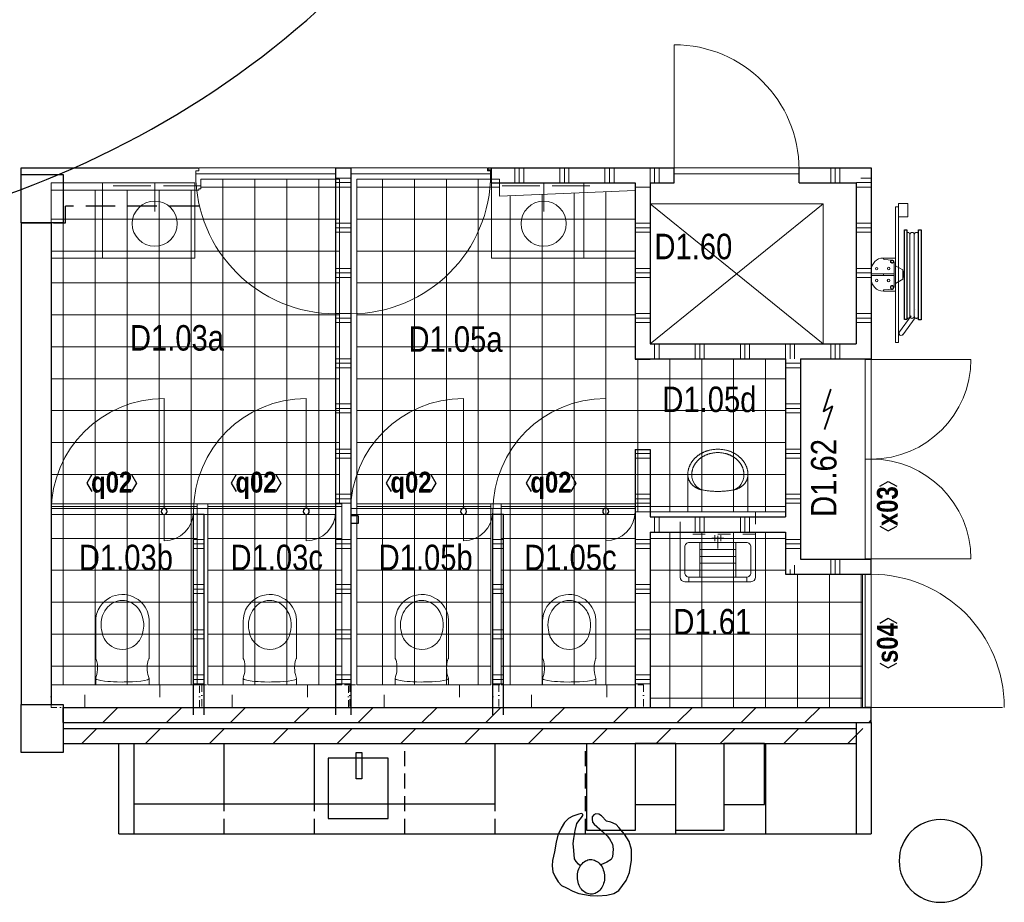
# Model space of a CAD drawing. Header units: millimetres. Extents: x 274611 to 571164, y 158736 to 298905.
# Tile 47 of 172: x 411944 to 418488, y 197907 to 203770. Entities that reach past the tile are written whole.
import ezdxf
from ezdxf.enums import TextEntityAlignment as Align

# ---------------------------------------------------------------- set-up
doc = ezdxf.new("R2010")
doc.units = ezdxf.units.MM
doc.header["$LTSCALE"] = 400
doc.header["$PDMODE"] = 1
doc.header["$PDSIZE"] = 15
for name, pattern in [('HIDDEN', [0.375, 0.25, -0.125]), ('STYLE_01', [0.416641, 0.208282, -0.208359]), ('STYLE_02', [0.694427, 0.486069, -0.208359]), ('STYLE_07', [1.875, 0.625, -0.208282, 0.625, -0.208359, 0.069427, -0.138931]), ('STYLE_15', [0.240945, 0.11811, -0.059055, 0.004724, -0.059055])]:
    doc.linetypes.add(name, pattern=pattern)
for name, color, linetype, lineweight in [('Binnenkozijnen', 140, 'Continuous', 15), ('Dimension-Binnen', 5, 'Continuous', 25), ('Kozijnmerken', 43, 'Continuous', 9), ('mat-beton (ihwg)', 5, 'Continuous', 25), ('mat-kalkzandsteen', 5, 'Continuous', 25), ('mat-scheidingswand-horizontaal', 5, 'Continuous', 25), ('mat-scheidingswand-vertikaal', 5, 'Continuous', 25), ('None', 7, 'Continuous', 9), ('Ruimtenummers', 5, 'Continuous', 25), ('sanitair', 7, 'Continuous', 5), ('Tegelwerk', 92, 'STYLE_02', 25)]:
    doc.layers.add(name, color=color, linetype=linetype, lineweight=lineweight)
for name, color, linetype in [('inlay', 6, 'Continuous'), ('plat', 5, 'Continuous'), ('symbol', 1, 'Continuous'), ('timmerwerk-ge', 150, 'Continuous'), ('timmerwerk-ve', 8, 'HIDDEN')]:
    doc.layers.add(name, color=color, linetype=linetype)
doc.layers.get('Dimension-Binnen').off()
doc.styles.add('Arial Narrow', font='ARIALN.TTF', dxfattribs={"height": 222.25})
doc.styles.add('Arial Narrow (bold)', font='ARIALNB.TTF', dxfattribs={"height": 172.861111})

# ---------------------------------------------------------------- blocks, each defined once
blk = doc.blocks.new('Kolom O 550')
at = {"layer": 'mat-beton (ihwg)', "lineweight": 25}
blk.add_circle((0, 0), 275, dxfattribs=at)
blk = doc.blocks.new('wasbak rechthoekig')
at = {"layer": 'None', "color": 43, "linetype": 'Continuous', "lineweight": 9}
blk.add_line((0, -190), (0, 0), dxfattribs=at)
at = {"layer": 'None', "color": 43, "lineweight": 9}
blk.add_circle((0, -271.5), 150, dxfattribs=at)
blk = doc.blocks.new('*X199')
at = {"layer": 'None', "lineweight": 5}
for p, q in [((2910, -2121.3), (3800, -2121.3)), ((2970.1, -3306), (2970.1, -2104)), ((3182.2, -3306), (3182.2, -2104)), ((3394.4, -3306), (3394.4, -2104)), ((3606.6, -3306), (3606.6, -2104)), ((2910, -2333.5), (3800, -2333.5)), ((2910, -2545.6), (3800, -2545.6)), ((2910, -2757.7), (3800, -2757.7)), ((2910, -2969.8), (3800, -2969.8)), ((2910, -3182), (3800, -3182))]:
    blk.add_line(p, q, dxfattribs=at)
blk = doc.blocks.new('*X200')
at = {"layer": 'None', "lineweight": 5}
for p, q in [((915, 0), (1835, 0)), ((1060.8, -2104), (1060.8, 54)), ((1272.9, -2104), (1272.9, 54)), ((1485, -2104), (1485, 54)), ((1697.2, -2104), (1697.2, 54)), ((0, -2104), (0, -21)), ((212.1, -2104), (212.1, -21)), ((424.3, -2104), (424.3, -21)), ((636.4, -2104), (636.4, -21)), ((848.6, -2104), (848.6, -21)), ((-80, -212.1), (1835, -212.1)), ((-80, -424.3), (1835, -424.3)), ((-80, -636.4), (1835, -636.4)), ((-80, -848.5), (1835, -848.5)), ((-80, -1060.7), (1835, -1060.7)), ((-80, -1272.8), (1835, -1272.8)), ((-80, -1484.9), (1835, -1484.9)), ((-80, -1697.1), (1835, -1697.1)), ((-80, -1909.2), (1835, -1909.2))]:
    blk.add_line(p, q, dxfattribs=at)
blk = doc.blocks.new('Kolom 280x320')
at = {"layer": 'mat-beton (ihwg)', "lineweight": 25}
blk.add_lwpolyline([(-300, 160), (-20, 160), (-20, -160), (-300, -160)], close=True, dxfattribs=at)
at = {"layer": 'None', "color": 92, "linetype": 'Continuous', "lineweight": 5}
blk.add_point((0, 0), dxfattribs=at)
blk = doc.blocks.new('*X202')
at = {"layer": 'None', "lineweight": 5}
for p, q in [((1950, 0), (2900, 0)), ((2121.5, -2104), (2121.5, 54)), ((2333.7, -2104), (2333.7, 54)), ((2545.8, -2104), (2545.8, 54)), ((2757.9, -2104), (2757.9, 54)), ((2970.1, -2104), (2970.1, -57.9)), ((3182.2, -2104), (3182.2, -48.5)), ((3394.4, -2104), (3394.4, -39.2)), ((3606.6, -2104), (3606.6, -29.8)), ((1950, -212.1), (3800, -212.1)), ((1950, -424.3), (3800, -424.3)), ((1950, -636.4), (3800, -636.4)), ((1950, -848.5), (3800, -848.5)), ((1950, -1060.7), (3800, -1060.7)), ((3818.7, -2156), (3818.7, -1141)), ((4030.8, -2156), (4030.8, -1141)), ((4243, -2156), (4243, -1141)), ((4455.1, -2156), (4455.1, -1141)), ((4667.3, -2156), (4667.3, -1141)), ((1950, -1272.8), (4800, -1272.8)), ((1950, -1484.9), (4800, -1484.9)), ((1950, -1697.1), (4800, -1697.1)), ((1950, -1909.2), (4800, -1909.2)), ((3800, -2121.3), (4800, -2121.3))]:
    blk.add_line(p, q, dxfattribs=at)
blk = doc.blocks.new('*X203')
at = {"layer": 'None', "lineweight": 5}
for p, q in [((1950, -2121.3), (2840.3, -2121.3)), ((2121.5, -3306), (2121.5, -2104)), ((2333.7, -3306), (2333.7, -2104)), ((2545.8, -3306), (2545.8, -2104)), ((2757.9, -3306), (2757.9, -2104)), ((1950, -2333.5), (2840.3, -2333.5)), ((1950, -2545.6), (2840.3, -2545.6)), ((1950, -2757.7), (2840.3, -2757.7)), ((1950, -2969.8), (2840.3, -2969.8)), ((1950, -3182), (2840.3, -3182))]:
    blk.add_line(p, q, dxfattribs=at)
blk = doc.blocks.new('*X204')
at = {"layer": 'None', "lineweight": 5}
for p, q in [((960, -2121.3), (1850, -2121.3)), ((1060.8, -3306), (1060.8, -2104)), ((1272.9, -3306), (1272.9, -2104)), ((1485, -3306), (1485, -2104)), ((1697.2, -3306), (1697.2, -2104)), ((960, -2333.5), (1850, -2333.5)), ((960, -2545.6), (1850, -2545.6)), ((960, -2757.7), (1850, -2757.7)), ((960, -2969.8), (1850, -2969.8)), ((960, -3182), (1850, -3182))]:
    blk.add_line(p, q, dxfattribs=at)
blk = doc.blocks.new('*X205')
at = {"layer": 'None', "lineweight": 5}
for p, q in [((-80, -2121.3), (890, -2121.3)), ((0, -3306), (0, -2104)), ((212.1, -3306), (212.1, -2104)), ((424.3, -3306), (424.3, -2104)), ((636.4, -3306), (636.4, -2104)), ((848.6, -3306), (848.6, -2104)), ((-80, -2333.5), (890, -2333.5)), ((-80, -2545.6), (890, -2545.6)), ((-80, -2757.7), (890, -2757.7)), ((-80, -2969.8), (890, -2969.8)), ((-80, -3182), (890, -3182))]:
    blk.add_line(p, q, dxfattribs=at)
blk = doc.blocks.new('*X206')
at = {"layer": 'None', "lineweight": 5}
for p, q in [((3900, -2333.5), (4800, -2333.5)), ((4030.8, -3456), (4030.8, -2291)), ((4243, -3456), (4243, -2291)), ((4455.1, -3456), (4455.1, -2291)), ((4667.3, -3456), (4667.3, -2291)), ((3900, -2545.6), (4800, -2545.6)), ((4879.4, -3456), (4879.4, -2571.2)), ((5091.6, -3456), (5091.6, -2571.6)), ((5303.7, -3456), (5303.7, -2572)), ((3900, -2757.7), (5311, -2757.7)), ((3900, -2969.8), (5311, -2969.8)), ((3900, -3182), (5311, -3182)), ((3900, -3394.1), (5311, -3394.1))]:
    blk.add_line(p, q, dxfattribs=at)
blk = doc.blocks.new('*X207')
at = {"layer": 'None', "lineweight": 9}
for p, q in [((3800, 0), (3900, 0)), ((3800, -240), (3900, -240)), ((3800, -270), (3900, -270)), ((3800, -300), (3900, -300)), ((3800, -540), (3900, -540)), ((3800, -570), (3900, -570)), ((3800, -600), (3900, -600)), ((3800, -840), (3900, -840)), ((3800, -870), (3900, -870)), ((3800, -900), (3900, -900)), ((3800, -1140), (3900, -1140))]:
    blk.add_line(p, q, dxfattribs=at)
blk = doc.blocks.new('*X208')
at = {"layer": 'None', "lineweight": 9}
for p, q in [((3930, -2291), (3930, -2191)), ((3960, -2291), (3960, -2191)), ((4200, -2291), (4200, -2191)), ((4230, -2291), (4230, -2191)), ((4260, -2291), (4260, -2191)), ((4500, -2291), (4500, -2191)), ((4530, -2291), (4530, -2191)), ((4560, -2291), (4560, -2191))]:
    blk.add_line(p, q, dxfattribs=at)
blk = doc.blocks.new('*X209')
at = {"layer": 'None', "lineweight": 9}
for p, q in [((4800, -1170), (4900, -1170)), ((4800, -1200), (4900, -1200)), ((4800, -1440), (4900, -1440)), ((4800, -1470), (4900, -1470)), ((4800, -1500), (4900, -1500)), ((4800, -1740), (4900, -1740)), ((4800, -1770), (4900, -1770)), ((4800, -1800), (4900, -1800)), ((4800, -2040), (4900, -2040)), ((4800, -2070), (4900, -2070)), ((4800, -2100), (4900, -2100)), ((4800, -2340), (4900, -2340)), ((4800, -2370), (4900, -2370)), ((4800, -2400), (4900, -2400))]:
    blk.add_line(p, q, dxfattribs=at)
blk = doc.blocks.new('*X210')
at = {"layer": 'None', "lineweight": 9}
for p, q in [((5100, -2571), (5100, -2471)), ((5130, -2571), (5130, -2471)), ((5160, -2571), (5160, -2471)), ((4830, -2571), (4830, -2541)), ((4860, -2571), (4860, -2511))]:
    blk.add_line(p, q, dxfattribs=at)
blk = doc.blocks.new('*X211')
at = {"layer": 'None', "lineweight": 9}
for p, q in [((3930, -1141), (3930, -1041)), ((3960, -1141), (3960, -1041)), ((4200, -1141), (4200, -1041)), ((4230, -1141), (4230, -1041)), ((4260, -1141), (4260, -1041)), ((4500, -1141), (4500, -1041)), ((4530, -1141), (4530, -1041)), ((4560, -1141), (4560, -1041)), ((4800, -1141), (4800, -1041)), ((4830, -1141), (4830, -1041)), ((4860, -1141), (4860, -1041)), ((5100, -1141), (5100, -1041)), ((5130, -1141), (5130, -1041)), ((5160, -1141), (5160, -1041))]:
    blk.add_line(p, q, dxfattribs=at)
blk = doc.blocks.new('*U212')
at = {"layer": 'sanitair', "color": 92, "linetype": 'Continuous', "lineweight": 20}
for points in [[(-173.44, -246.26), (-172.16, -228.69), (-168.34, -211.62), (-162.1, -195.53), (-153.61, -180.9), (-143.12, -168.12), (-130.92, -157.58), (-117.36, -149.55), (-102.83, -144.29)], [(173.1, -246.26), (171.82, -228.69), (168, -211.62), (161.76, -195.53), (153.27, -180.9), (142.77, -168.12), (130.57, -157.58), (117.02, -149.55), (102.49, -144.29)]]:
    blk.add_lwpolyline(points, dxfattribs=at)
for points, knots in [([(-103.13, -144.28), (-145.58, -152.25), (-172.795, -180.895), (-200.01, -209.54), (-200.01, -246.26)], [0, 0, 0, 0.5242935, 0.5242935, 1, 1, 1]), ([(199.65, -246.26), (199.66, -209.53), (172.445, -180.89), (145.23, -152.25), (102.77, -144.28)], [0, 0, 0, 0.47573107, 0.47573107, 1, 1, 1]), ([(-200, -246.26), (-200, -291.47), (-173.225, -330.625), (-146.45, -369.78), (-100.08, -392.39), (-53.71, -415), (53.37, -415), (99.74, -392.39), (146.11, -369.78), (172.885, -330.625), (199.66, -291.47), (199.66, -246.26)], [0, 0, 0, 0.15496313, 0.15496313, 0.32187937, 0.32187937, 0.49999946, 0.67811955, 0.67811955, 0.84503595, 0.84503595, 1, 1, 1]), ([(-173.44, -246.26), (-173.44, -285.46), (-150.225, -319.415), (-127.01, -353.37), (-86.8, -372.975), (-46.59, -392.58), (46.25, -392.58), (86.46, -372.975), (126.67, -353.37), (149.885, -319.415), (173.1, -285.46), (173.1, -246.26)], [0, 0, 0, 0.15496387, 0.15496387, 0.32188533, 0.32188533, 0.49999946, 0.67811359, 0.67811359, 0.84503522, 0.84503522, 1, 1, 1])]:
    blk.add_open_spline(points, degree=2, knots=knots, dxfattribs=at)
blk.add_open_spline([(102.78, -144.28), (-0.17, -124.96), (-103.13, -144.28)], degree=2, dxfattribs=at)
blk = doc.blocks.new('53.31-21')
at = {"layer": 'sanitair', "color": 96, "linetype": 'Continuous', "lineweight": 9}
for p, q in [((-200, -259.5), (-200, 0)), ((-200, 0), (0, 0)), ((0, 0), (200, 0)), ((200, -259.5), (200, 0))]:
    blk.add_line(p, q, dxfattribs=at)
at = {"layer": 'sanitair', "color": 8, "linetype": 'STYLE_01', "lineweight": 5}
blk.add_lwpolyline([(-250, 150), (250, 150), (250, 0), (-250, 0)], close=True, dxfattribs=at)
at = {"layer": 'sanitair', "color": 40, "linetype": 'Continuous', "lineweight": 5}
blk.add_point((0, 0), dxfattribs=at)
at = {"layer": 'sanitair', "color": 7}
blk.add_blockref('*U212', (0, 0), dxfattribs=at)
blk = doc.blocks.new('*X214')
at = {"layer": 'None', "lineweight": 9}
for p, q in [((122.4, -3696), (222.4, -3596)), ((546.6, -3696), (646.6, -3596)), ((970.9, -3696), (1070.9, -3596)), ((1395.2, -3696), (1495.2, -3596)), ((1819.4, -3696), (1919.4, -3596)), ((2243.7, -3696), (2343.7, -3596)), ((2668, -3696), (2768, -3596)), ((3092.2, -3696), (3192.2, -3596)), ((3516.5, -3696), (3616.5, -3596)), ((3940.8, -3696), (4040.8, -3596)), ((4365, -3696), (4465, -3596)), ((4789.3, -3696), (4889.3, -3596)), ((5213.5, -3696), (5313.5, -3596))]:
    blk.add_line(p, q, dxfattribs=at)
blk = doc.blocks.new('*X215')
at = {"layer": 'None', "lineweight": 9}
for p, q in [((5270, 0), (5370, 0)), ((5271, 30), (5370, 30)), ((5301, 60), (5370, 60)), ((5270, -240), (5370, -240)), ((5270, -270), (5370, -270)), ((5270, -300), (5370, -300)), ((5270, -540), (5370, -540)), ((5270, -570), (5370, -570)), ((5270, -600), (5370, -600)), ((5270, -840), (5370, -840)), ((5270, -870), (5370, -870)), ((5270, -900), (5370, -900)), ((5369, -1140), (5370, -1140))]:
    blk.add_line(p, q, dxfattribs=at)
blk = doc.blocks.new('*X216')
at = {"layer": 'None', "lineweight": 9}
for p, q in [((3000, 29), (3000, 129)), ((3030, 29), (3030, 129)), ((3060, 29), (3060, 129)), ((3300, 29), (3300, 129)), ((3330, 29), (3330, 129)), ((3360, 29), (3360, 129)), ((3600, 29), (3600, 129)), ((3630, 29), (3630, 129)), ((3660, 29), (3660, 129)), ((3900, 29), (3900, 129)), ((3930, 29), (3930, 129)), ((3960, 29), (3960, 129))]:
    blk.add_line(p, q, dxfattribs=at)
blk = doc.blocks.new('*X217')
at = {"layer": 'None', "lineweight": 9}
for p, q in [((5100, 29), (5100, 129)), ((5130, 29), (5130, 129)), ((5160, 29), (5160, 129))]:
    blk.add_line(p, q, dxfattribs=at)
blk = doc.blocks.new('wandcloset SPHINX')
at = {"layer": 'sanitair', "color": 8, "linetype": 'STYLE_01', "lineweight": 5}
blk.add_lwpolyline([(0, 250), (150, 250), (150, -250), (0, -250)], close=True, dxfattribs=at)
at = {"layer": 'sanitair', "color": 43, "linetype": 'Continuous', "lineweight": 9}
blk.add_lwpolyline([(0, 177.5), (-42.5, 177.5), (-68.5, 169.49), (-81.5, 167.061), (-97.5, 165.452), (-112.223, 165), (-129.5, 165.626), (-142.511, 167), (-153.5, 168.934), (-163.5, 171.61), (-171.5, 174.928), (-175.461, 177.5), (-432.5, 177.5), (-451.5, 175.115), (-466.343, 172), (-477.5, 168.764), (-490.5, 163.958), (-500.5, 159.811), (-516.35, 150.66), (-529, 142), (-542.5, 130.791), (-553.289, 120.002), (-565.613, 105), (-573.696, 91), (-584.987, 71.443), (-590.599, 57), (-595.434, 40), (-600, 17), (-600, -4), (-598.231, -25), (-593.936, -46), (-587.67, -65), (-579.924, -82), (-569.15, -100), (-556.5, -116.406), (-538.909, -133.997), (-520.491, -148), (-497.5, -160.877), (-468.5, -171.436), (-445.5, -176.004), (-422.5, -177.5), (-175.461, -177.5), (-168.589, -173.532), (-153.805, -169), (-137.5, -166.368), (-117.5, -165.057), (-100.5, -165.286), (-83.5, -166.788), (-67.5, -169.733), (-54.815, -174), (-42.5, -177.5), (0, -177.5)], close=True, dxfattribs=at)
for points in [[(-330.716, 131.213), (-363.716, 138.777), (-388.716, 141.656), (-406.212, 141.656), (-429.716, 139.048), (-448.716, 134.643), (-468.716, 127.543), (-480.799, 121.853), (-491.088, 116.038), (-502.647, 108.253), (-515.298, 97.853), (-524.755, 88.396), (-535.714, 74.853), (-541.855, 65.453), (-545.716, 58.53), (-550.716, 47.753), (-557.272, 26.853), (-559.437, 13.853), (-560.216, -0.007), (-559.024, -17.147), (-555.144, -35.147), (-548.367, -53.147), (-538.934, -70.147), (-526.781, -86.147), (-517.716, -95.606), (-506.733, -105.147), (-491.716, -115.665), (-478.716, -122.931), (-460.916, -131.116), (-436.916, -138.081), (-416.716, -140.879), (-397.466, -141.875), (-378.716, -140.93), (-364.516, -138.937), (-348.626, -135.336), (-335.166, -132.83), (-326.916, -129.699), (-317.327, -125.944), (-306.916, -120.88), (-295.743, -114.147), (-278.132, -100.147), (-264.351, -85.147), (-254.63, -71.147), (-245.716, -53.764), (-239.317, -35.147), (-235.935, -18.147), (-234.716, 0.125), (-236.444, 21.853), (-239.706, 34.853), (-242.271, 45.076), (-245.479, 53.453), (-251.993, 66.853), (-258.716, 77.739), (-266.716, 88.307), (-276.513, 98.853), (-284.308, 105.853), (-293.716, 113.014), (-302.862, 118.853), (-311.716, 123.6), (-321.216, 127.406), (-330.716, 131.213)], [(-42.5, 177.5), (-37.757, 174), (-34.002, 166), (-29.049, 147), (-25.068, 122), (-21.975, 92), (-20.331, 68), (-19.056, 38), (-18.555, 12), (-18.5, 0), (-18.971, -35), (-19.865, -59), (-20.941, -78), (-22.401, -97), (-24.571, -118), (-28.282, -143), (-32.692, -162), (-36.065, -171), (-39.386, -176), (-42.5, -177.5)]]:
    blk.add_lwpolyline(points, dxfattribs=at)
blk = doc.blocks.new('metalstud voorzetwand')
at = {"layer": 'None', "color": 140, "linetype": 'STYLE_15', "lineweight": 15}
blk.add_lwpolyline([(0, 0), (150, 0), (150, -1000), (0, -1000)], close=True, dxfattribs=at)
blk = doc.blocks.new('*X218')
at = {"layer": 'None', "lineweight": 9}
for p, q in [((865, -2340), (935, -2340)), ((865, -2370), (935, -2370)), ((865, -2400), (935, -2400)), ((865, -2640), (935, -2640)), ((865, -2670), (935, -2670)), ((865, -2700), (935, -2700)), ((865, -2940), (935, -2940)), ((865, -2970), (935, -2970)), ((865, -3000), (935, -3000)), ((865, -3240), (935, -3240)), ((865, -3270), (935, -3270)), ((865, -3300), (935, -3300))]:
    blk.add_line(p, q, dxfattribs=at)
blk = doc.blocks.new('*X219')
at = {"layer": 'None', "lineweight": 9}
for p, q in [((1810, 60), (1910, 60)), ((1810, 30), (1910, 30)), ((1810, 0), (1910, 0)), ((1810, -240), (1910, -240)), ((1810, -270), (1910, -270)), ((1810, -300), (1910, -300)), ((1810, -540), (1910, -540)), ((1810, -570), (1910, -570)), ((1810, -600), (1910, -600)), ((1810, -840), (1910, -840)), ((1810, -870), (1910, -870)), ((1810, -900), (1910, -900)), ((1810, -1140), (1910, -1140)), ((1810, -1170), (1910, -1170)), ((1810, -1200), (1910, -1200)), ((1810, -1440), (1910, -1440)), ((1810, -1470), (1910, -1470)), ((1810, -1500), (1910, -1500)), ((1810, -1740), (1910, -1740)), ((1810, -1770), (1910, -1770)), ((1810, -1800), (1910, -1800)), ((1810, -2040), (1910, -2040)), ((1810, -2070), (1910, -2070)), ((1810, -2100), (1910, -2100)), ((1810, -2340), (1910, -2340)), ((1810, -2370), (1910, -2370)), ((1810, -2400), (1910, -2400)), ((1810, -2640), (1910, -2640)), ((1810, -2670), (1910, -2670)), ((1810, -2700), (1910, -2700)), ((1810, -2940), (1910, -2940)), ((1810, -2970), (1910, -2970)), ((1810, -3000), (1910, -3000)), ((1810, -3240), (1910, -3240)), ((1810, -3270), (1910, -3270)), ((1810, -3300), (1910, -3300))]:
    blk.add_line(p, q, dxfattribs=at)
blk = doc.blocks.new('*X220')
at = {"layer": 'None', "lineweight": 9}
for p, q in [((2855, -2340), (2925, -2340)), ((2855, -2370), (2925, -2370)), ((2855, -2400), (2925, -2400)), ((2855, -2640), (2925, -2640)), ((2855, -2670), (2925, -2670)), ((2855, -2700), (2925, -2700)), ((2855, -2940), (2925, -2940)), ((2855, -2970), (2925, -2970)), ((2855, -3000), (2925, -3000)), ((2855, -3240), (2925, -3240)), ((2855, -3270), (2925, -3270)), ((2855, -3300), (2925, -3300))]:
    blk.add_line(p, q, dxfattribs=at)
blk = doc.blocks.new('*X221')
at = {"layer": 'None', "lineweight": 9}
for p, q in [((262.4, -3556), (362.4, -3456)), ((686.6, -3556), (786.6, -3456)), ((1110.9, -3556), (1210.9, -3456)), ((1535.2, -3556), (1635.2, -3456)), ((1959.4, -3556), (2059.4, -3456)), ((2383.7, -3556), (2483.7, -3456)), ((2808, -3556), (2908, -3456)), ((3232.2, -3556), (3332.2, -3456)), ((3656.5, -3556), (3756.5, -3456)), ((4080.8, -3556), (4180.8, -3456)), ((4505, -3556), (4605, -3456)), ((4929.3, -3556), (5029.3, -3456)), ((5353.5, -3556), (5370, -3539.5))]:
    blk.add_line(p, q, dxfattribs=at)
blk = doc.blocks.new('*X222')
at = {"layer": 'None', "lineweight": 9}
for p, q in [((3800, -1770), (3900, -1770)), ((3800, -1800), (3900, -1800)), ((3800, -2040), (3900, -2040)), ((3800, -2070), (3900, -2070)), ((3800, -2100), (3900, -2100)), ((3800, -2340), (3900, -2340)), ((3800, -2370), (3900, -2370)), ((3800, -2400), (3900, -2400)), ((3800, -2640), (3900, -2640)), ((3800, -2670), (3900, -2670)), ((3800, -2700), (3900, -2700)), ((3800, -2940), (3900, -2940)), ((3800, -2970), (3900, -2970)), ((3800, -3000), (3900, -3000)), ((3800, -3240), (3900, -3240)), ((3800, -3270), (3900, -3270)), ((3800, -3300), (3900, -3300))]:
    blk.add_line(p, q, dxfattribs=at)
blk = doc.blocks.new('kubica deur 930')
at = {"layer": 'None', "color": 43, "linetype": 'Continuous', "lineweight": 9}
blk.add_line((0, -40), (0, -970), dxfattribs=at)
at = {"layer": 'None', "color": 140, "linetype": 'Continuous', "lineweight": 15}
blk.add_lwpolyline([(0, -40), (0, 0), (-910, 0), (-910, -20), (-930, -20), (-930, -40)], close=True, dxfattribs=at)
at = {"layer": 'None', "color": 43, "linetype": 'Continuous', "lineweight": 9}
blk.add_arc((0, -40), 930, 180, 270, dxfattribs=at)
blk = doc.blocks.new('taatsdeur 950 toilet')
at = {"layer": 'Binnenkozijnen', "lineweight": 15}
blk.add_lwpolyline([(0, 40), (945, 40), (945, 0), (0, 0)], close=True, dxfattribs=at)
at = {"layer": 'Binnenkozijnen', "color": 92, "lineweight": 25}
blk.add_circle((750, 20), 20, dxfattribs=at)
at = {"layer": 'None', "color": 43, "linetype": 'Continuous', "lineweight": 9}
for p, q in [((750, 40), (750, 215)), ((750, 0), (750, -730))]:
    blk.add_line(p, q, dxfattribs=at)
for radius, start, end in [(195, 0, 90), (750, 180, 270)]:
    blk.add_arc((750, 20), radius, start, end, dxfattribs=at)
blk = doc.blocks.new('53.1 kraan')
at = {"layer": 'None', "color": 43, "linetype": 'Continuous', "lineweight": 9}
for p, q in [((-40, 0), (0, 0)), ((-20, -20), (-20, 20)), ((0, 15), (0, -70)), ((0, 0), (40, 0)), ((20, -20), (20, 20))]:
    blk.add_line(p, q, dxfattribs=at)
at = {"layer": 'None', "color": 43, "linetype": 'Continuous', "lineweight": 25}
blk.add_point((0, 0), dxfattribs=at)
blk = doc.blocks.new('Uitstortgootsteen')
at = {"layer": 'None', "color": 43, "linetype": 'Continuous', "lineweight": 9}
for p, q in [((220, 345), (-220, 345)), ((-192, 315), (-192, 345)), ((192, 315), (192, 345)), ((-250, 15), (-250, 315)), ((-120, 85), (-120, 315)), ((120, 269), (-120, 269)), ((120, 85), (120, 315)), ((250, 315), (250, 15)), ((120, 223), (-120, 223)), ((120, 177), (-120, 177)), ((120, 131), (-120, 131)), ((250, 15), (-250, 15))]:
    blk.add_line(p, q, dxfattribs=at)
at = {"layer": 'None', "color": 43, "linetype": 'Continuous', "lineweight": 9, "flags": 128}
blk.add_lwpolyline([(220, 115, -0.414214), (190, 85), (-190, 85, -0.414214), (-220, 115), (-220, 285, -0.414214), (-190, 315), (190, 315, -0.414214), (220, 285)], format="xyb", close=True, dxfattribs=at)
at = {"layer": 'None', "color": 43, "linetype": 'Continuous', "lineweight": 9}
for centre, start, end in [((-220, 315), 90, 180), ((220, 315), 0, 90)]:
    blk.add_arc(centre, 30, start, end, dxfattribs=at)
at = {"layer": 'None', "color": 43, "linetype": 'Continuous', "lineweight": 25}
blk.add_point((250, 15), dxfattribs=at)
at = {"layer": 'None', "color": 96, "rotation": 180}
blk.add_blockref('53.1 kraan', (0, 55), dxfattribs=at)
blk = doc.blocks.new('*U25')
at = {"layer": 'None', "color": 140, "linetype": 'Continuous', "lineweight": 15, "flags": 128}
blk.add_lwpolyline([(-21.4, 110), (58.6, 110), (58.6, 106.7, -0.391021), (52.6, 100.2), (-0.9, 95.9, 0.391021), (-12.4, 83.5), (-12.4, -83.5, 0.391021), (-0.9, -95.9), (52.6, -100.2, -0.391021), (58.6, -106.7), (58.6, -110), (-21.4, -110)], format="xyb", close=True, dxfattribs=at)
blk = doc.blocks.new('*U26')
at = {"layer": 'None', "color": 253, "linetype": 'Continuous', "lineweight": 5}
for p, q in [((96.625, -278), (96.625, 266)), ((125.704, -278), (125.704, 266)), ((50.42, -31.849), (50.42, 29))]:
    blk.add_line(p, q, dxfattribs=at)
at = {"layer": 'None', "color": 140, "linetype": 'Continuous', "lineweight": 15}
for p, q in [((50.42, 29), (1.453, 57.31)), ((0, -61), (50.42, -31.849))]:
    blk.add_line(p, q, dxfattribs=at)
at = {"layer": 'None', "color": 92, "linetype": 'Continuous', "lineweight": 25}
for points in [[(60.916, 296), (76.476, 296), (76.476, -300), (60.916, -300)], [(154.785, 296), (171.344, 296), (171.344, -302), (154.785, -302)]]:
    blk.add_lwpolyline(points, close=True, dxfattribs=at)
at = {"layer": 'None', "color": 253, "linetype": 'Continuous', "lineweight": 5}
blk.add_lwpolyline([(50.929, 18), (60.916, 18), (60.916, -18), (50.929, -18)], close=True, dxfattribs=at)
for points, knots in [([(96.866, 264), (96.866, 268.997), (93.792, 272.9335), (90.718, 276.87), (85.875, 278.0735), (81.032, 279.277), (76.476, 277.238)], [0, 0, 0, 0.333549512, 0.333549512, 0.666828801, 0.666828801, 1, 1, 1]), ([(125.825, 264), (125.825, 267.886), (123.8855, 271.2505), (121.946, 274.615), (118.586, 276.5575), (115.226, 278.5), (107.466, 278.5), (104.106, 276.5575), (100.746, 274.615), (98.806, 271.2505), (96.866, 267.886), (96.866, 264)], [0, 0, 0, 0.166769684, 0.166769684, 0.333423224, 0.333423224, 0.499994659, 0.666566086, 0.666566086, 0.833226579, 0.833226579, 1, 1, 1]), ([(154.785, 264), (154.785, 267.886), (152.845, 271.2505), (150.905, 274.615), (147.5455, 276.5575), (144.186, 278.5), (140.306, 278.5), (136.426, 278.5), (133.066, 276.5575), (129.706, 274.615), (127.7655, 271.2505), (125.825, 267.886), (125.825, 264)], [0, 0, 0, 0.166772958, 0.166772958, 0.333424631, 0.333424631, 0.499985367, 0.499985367, 0.666556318, 0.666556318, 0.833223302, 0.833223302, 1, 1, 1]), ([(76.477, -291.432), (81.039, -293.343), (85.8175, -292.072), (90.596, -290.801), (93.6105, -286.876), (96.625, -282.951), (96.625, -278)], [0, 0, 0, 0.333165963, 0.333165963, 0.666458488, 0.666458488, 1, 1, 1]), ([(96.625, -278), (96.625, -281.901), (98.573, -285.2795), (100.521, -288.658), (103.895, -290.609), (107.269, -292.56), (111.165, -292.56), (115.061, -292.56), (118.435, -290.609), (121.809, -288.658), (123.7565, -285.2795), (125.704, -281.901), (125.704, -278)], [0, 0, 0, 0.166754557, 0.166754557, 0.333426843, 0.333426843, 0.500005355, 0.500005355, 0.666583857, 0.666583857, 0.833249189, 0.833249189, 1, 1, 1]), ([(125.704, -278), (125.704, -281.901), (127.6525, -285.2795), (129.601, -288.658), (132.975, -290.609), (136.349, -292.56), (140.245, -292.56), (144.141, -292.56), (147.5145, -290.609), (150.888, -288.658), (152.836, -285.2795), (154.784, -281.901), (154.784, -278)], [0, 0, 0, 0.166757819, 0.166757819, 0.333436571, 0.333436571, 0.500014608, 0.500014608, 0.666582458, 0.666582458, 0.833245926, 0.833245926, 1, 1, 1])]:
    blk.add_open_spline(points, degree=2, knots=knots, dxfattribs=at)
blk = doc.blocks.new('BSH')
at = {"layer": 'None', "color": 140, "linetype": 'Continuous', "lineweight": 15}
for p, q in [((0, -61), (0, 111.155)), ((-159.8585, -36.7557), (-159.8585, 32.756)), ((-80, -6.8893), (-80, 2.8892))]:
    blk.add_line(p, q, dxfattribs=at)
at = {"layer": 'None', "color": 253, "linetype": 'Continuous', "lineweight": 5}
for p, q in [((135.277, -233.0824), (136.142, -233.8294)), ((27.7468, -383.0008), (105.0969, -276.5164)), ((130.6676, -289.4337), (48.7568, -402.0618))]:
    blk.add_line(p, q, dxfattribs=at)
at = {"layer": 'None', "color": 140, "linetype": 'Continuous', "lineweight": 15}
for points in [[(20, 469.75), (82, 469.75), (82, 382.75), (20, 382.75)], [(0, 448), (20, 448), (20, -452), (0, -452)], [(-160, 2.8892), (-9, 2.8892), (-9, -6.8893), (-160, -6.8893)]]:
    blk.add_lwpolyline(points, close=True, dxfattribs=at)
at = {"layer": 'None', "color": 8, "linetype": 'Continuous', "lineweight": 5}
for centre in [(-124, 37.275), (-44.5, 38.775), (-124, -41.275), (-45, -41.275)]:
    blk.add_circle(centre, 8.5, dxfattribs=at)
at = {"layer": 'None', "color": 140, "linetype": 'Continuous', "lineweight": 15}
for centre, start, end in [((-80, 28), 90, 180), ((-80, -32), 180, 270)]:
    blk.add_arc(centre, 80, start, end, dxfattribs=at)
at = {"layer": 'None', "color": 9, "linetype": 'Continuous', "lineweight": 5}
blk.add_arc((38.2528, -392.5302), 14.18399, 137.790600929, 325.770923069, dxfattribs=at)
at = {"layer": 'None', "color": 92, "linetype": 'Continuous', "lineweight": 25}
for points, knots in [([(-11.70075, 86.5025), (-12.2626, 89.0317), (-14.0137, 90.9408), (-15.7648, 92.8499), (-18.23575, 93.6275), (-20.7067, 94.4051), (-23.236, 93.84325), (-25.7653, 93.2814), (-27.67445, 91.53015), (-29.5836, 89.7789), (-30.36125, 87.3079), (-31.1389, 84.8369), (-30.57705, 82.3077), (-30.0152, 79.7785), (-28.26385, 77.8694), (-26.5125, 75.9603), (-24.0415, 75.1827), (-21.5705, 74.4051), (-19.0412, 74.96695), (-16.5119, 75.5288), (-14.60305, 77.28005), (-12.6942, 79.0313), (-11.91655, 81.5023), (-11.1389, 83.9733), (-11.70075, 86.5025)], [0, 0, 0, 0.0833344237, 0.0833344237, 0.1666618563, 0.1666618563, 0.2499968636, 0.2499968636, 0.3333348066, 0.3333348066, 0.4166657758, 0.4166657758, 0.5000000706, 0.5000000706, 0.583336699, 0.583336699, 0.666668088, 0.666668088, 0.7500039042, 0.7500039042, 0.8333377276, 0.8333377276, 0.9166657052, 0.9166657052, 1, 1, 1]), ([(-11.75695, -89.71225), (-12.375, -92.4944), (-14.3012, -94.5944), (-16.2274, -96.6944), (-18.94545, -97.54975), (-21.6635, -98.4051), (-24.4457, -97.78705), (-27.2279, -97.169), (-29.328, -95.24265), (-31.4281, -93.3163), (-32.2835, -90.5982), (-33.1389, -87.8801), (-32.52085, -85.09795), (-31.9028, -82.3158), (-29.97635, -80.2158), (-28.0499, -78.1158), (-25.3318, -77.26045), (-22.6137, -76.4051), (-19.83145, -77.02315), (-17.0492, -77.6412), (-14.94945, -79.56755), (-12.8497, -81.4939), (-11.9943, -84.212), (-11.1389, -86.9301), (-11.75695, -89.71225)], [0, 0, 0, 0.083334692, 0.083334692, 0.1666618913, 0.1666618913, 0.2499964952, 0.2499964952, 0.3333343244, 0.3333343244, 0.4166651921, 0.4166651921, 0.4999998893, 0.4999998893, 0.5833365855, 0.5833365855, 0.6666673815, 0.6666673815, 0.7500034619, 0.7500034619, 0.8333376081, 0.8333376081, 0.9166653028, 0.9166653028, 1, 1, 1])]:
    blk.add_open_spline(points, degree=2, knots=knots, dxfattribs=at)
at = {"layer": 'None', "color": 7}
blk.add_blockref('*U26', (0, 0), dxfattribs=at)
at = {"layer": 'None', "color": 140, "rotation": 180}
blk.add_blockref('*U25', (-21.4, -2), dxfattribs=at)
blk = doc.blocks.new('*U225')
at = {"layer": 'None', "color": 43, "linetype": 'Continuous', "lineweight": 9}
blk.add_line((4060, 946), (4060, 116), dxfattribs=at)
at = {"layer": 'None', "color": 140, "lineweight": 15}
blk.add_lwpolyline([(4060, 129), (4890, 129), (4890, 89), (4060, 89)], close=True, dxfattribs=at)
at = {"layer": 'None', "color": 43, "linetype": 'Continuous', "lineweight": 9}
blk.add_arc((4060, 116), 830, 0, 90, dxfattribs=at)
blk = doc.blocks.new('*U226')
at = {"layer": 'None', "color": 140, "lineweight": 15}
for points in [[(5370, -1806.5), (5370, -1144.5), (5330, -1144.5), (5330, -1806.5)], [(5370, -1806.5), (5370, -2468.5), (5330, -2468.5), (5330, -1806.5)]]:
    blk.add_lwpolyline(points, close=True, dxfattribs=at)
blk = doc.blocks.new('Kozijnmerk 50')
at = {"layer": 'Kozijnmerken', "color": 92, "linetype": 'Continuous', "lineweight": 25}
for points in [[(-132.2, 50.6), (-164.8, -5.8), (-132.2, -62.1)], [(132.2, 50.6), (164.8, -5.8), (132.2, -62.1)]]:
    blk.add_lwpolyline(points, dxfattribs=at)
at = {"layer": 'None', "color": 43, "style": 'Arial Narrow (bold)'}
blk.add_attdef('merk', text='', height=138.3, dxfattribs=at).set_placement((0, 0), align=Align.MIDDLE_CENTER)
blk = doc.blocks.new('symb-ps03_b2')
blk.add_lwpolyline([(82.2, -333.7), (93.5, -323.3), (109.6, -304.5), (119.8, -284.7), (121.3, -230.8), (122.5, -183.8), (115.8, -150.4), (104.2, -98.4), (90.8, -52.2), (69, -24.8), (57.7, -13.2), (50.2, -0.9), (49.4, 8.5), (59.4, 13), (75.8, 8.9), (114.7, -1.3), (145.3, -16.6), (172.1, -41.1), (196.4, -77.8), (221.1, -122.2), (235.7, -169.2), (249.9, -232.3), (265.9, -290), (270.3, -324.8), (267.4, -365.4), (252.2, -399.3), (234.6, -432.8), (213.5, -457.5), (181.2, -475.4), (141, -499), (102.8, -516.9), (26.9, -533.5), (-23.3, -539.3), (-83.1, -537.5), (-129.9, -527.7), (-165.1, -510.7), (-191.8, -478.7), (-217.7, -447.5), (-240.8, -394), (-258.1, -313.4), (-261.7, -241.7), (-250.8, -189), (-222, -138.3), (-185.2, -93.4), (-169.5, -72.2), (-133.8, -53.9), (-107.1, -45.7), (-74.5, -10), (-56.5, 2.3), (-37.5, 6.7), (-23, 0.8), (-11.7, -12.6), (-10.5, -27.9), (-13.2, -49.2), (-22.6, -61.1), (-75.1, -114.5), (-104.5, -144.9), (-120.7, -165.7), (-138.4, -200.3), (-141.8, -234.1), (-134.6, -284.5), (-123.4, -302.1), (-94.4, -318.8), (-69, -327.2), (-51.7, -333)])
blk.add_lwpolyline([(-74.5, -413.3, 0.078796), (-66.1, -458.3, 0.088041), (-45.7, -493.9, 0.105312), (-14.5, -518.5, 0.121926), (19.1, -525.8, 0.121926), (52.3, -516.6, 0.105312), (82.1, -490.3, 0.088041), (100.3, -453.5, 0.078796), (106.2, -408.2, 0.078796), (97.7, -363.2, 0.088041), (77.4, -327.6, 0.105312), (46.2, -303, 0.121926), (12.5, -295.7, 0.121926), (-20.6, -304.9, 0.105312), (-50.4, -331.2, 0.088041), (-68.6, -368, 0.078796)], format="xyb", close=True)

msp = doc.modelspace()

# ---------------------------------------------------------------- linework, layer by layer
msp.add_line((417504.18474, 198361.95664), (417604.18474, 198361.95664))
at = {"layer": 'Binnenkozijnen', "color": 140, "linetype": 'Continuous', "lineweight": 15}
for points in [[(412494.18511, 202686.95664), (413109.18474, 202686.95664), (413109.18474, 202186.9568), (412494.18511, 202186.9568)], [(415694.18437, 202686.95664), (415079.18474, 202686.95664), (415079.18474, 202186.9568), (415694.18437, 202186.9568)]]:
    msp.add_lwpolyline(points, close=True, dxfattribs=at)
at = {"layer": 'inlay'}
msp.add_arc((409810.15599, 208422.10602), 6164.09323, 267.433965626, 325.642361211, dxfattribs=at)
at = {"layer": 'mat-beton (ihwg)', "lineweight": 25}
for p, q in [((411954.18474, 202421.95664), (411954.18474, 199221.95664)), ((411954.18474, 202421.95664), (412154.18474, 202421.95664)), ((411954.18474, 202421.95664), (411954.18474, 199221.95664)), ((411954.18474, 202421.95664), (412154.18474, 202421.95664)), ((412154.18474, 202421.95664), (412154.18474, 199221.95664)), ((412154.18474, 202421.95664), (412154.18474, 199221.95664)), ((411954.18474, 199221.95664), (412154.18474, 199221.95664)), ((411954.18474, 199221.95664), (412154.18474, 199221.95664))]:
    msp.add_line(p, q, dxfattribs=at)
at = {"layer": 'mat-kalkzandsteen', "lineweight": 25}
for p, q in [((412234.18474, 199201.95664), (417604.18474, 199201.95664)), ((412234.18474, 199101.95664), (412234.18474, 199201.95664)), ((417604.18474, 199101.95664), (417604.18474, 199201.95664)), ((412234.18474, 199101.95664), (417604.18474, 199101.95664)), ((412234.18474, 199061.95664), (417504.18474, 199061.95664)), ((412234.18474, 198961.95664), (417504.18474, 198961.95664))]:
    msp.add_line(p, q, dxfattribs=at)
at = {"layer": 'mat-scheidingswand-horizontaal', "lineweight": 25}
for p, q in [((415079.18506, 202786.95664), (416294.18506, 202786.95664)), ((415079.18506, 202686.95664), (415079.18506, 202786.95664)), ((416294.18506, 202686.95664), (416294.18506, 202786.95664)), ((417124.18506, 202786.95664), (417604.18474, 202786.95664)), ((417124.18506, 202686.95664), (417124.18506, 202786.95664)), ((415079.18506, 202686.95664), (416034.18474, 202686.95664)), ((416134.18474, 202686.95664), (416294.18506, 202686.95664)), ((417124.18506, 202686.95664), (417504.18474, 202686.95664)), ((416134.18474, 201616.95664), (417504.18474, 201616.95664)), ((416134.18474, 201516.95664), (417034.18474, 201516.95664)), ((417134.18474, 201516.95664), (417604.18474, 201516.95664)), ((414194.18474, 200473.95664), (414144.18474, 200473.95664)), ((414194.18474, 200473.95664), (414194.18474, 200423.95664)), ((416134.18474, 200466.95664), (417034.18474, 200466.95664)), ((414194.18474, 200423.95664), (414144.18474, 200423.95664)), ((416134.18474, 200366.95664), (417034.18474, 200366.95664)), ((417134.18474, 200186.95664), (417604.18474, 200186.95664)), ((417604.18474, 200086.95664), (417604.18474, 200186.95664)), ((417034.18474, 200086.95664), (417604.18474, 200086.95664))]:
    msp.add_line(p, q, dxfattribs=at)
msp.add_lwpolyline([(411954.18474, 202786.95664), (413131.18474, 202786.95664)], dxfattribs=at)
at = {"layer": 'mat-scheidingswand-horizontaal', "color": 92, "lineweight": 25, "flags": 128}
for points in [[(415057.18474, 202786.95664), (415080.18474, 202786.95664)], [(415080.18474, 202769.95664), (415057.18474, 202769.95664), (415057.18474, 202786.95664)]]:
    msp.add_lwpolyline(points, dxfattribs=at)
at = {"layer": 'mat-scheidingswand-vertikaal', "lineweight": 25}
for p, q in [((414044.18474, 202785.95664), (414044.18474, 199151.95664)), ((414044.18474, 202785.95664), (414144.18474, 202785.95664)), ((414144.18474, 202785.95664), (414144.18474, 199151.95664)), ((417604.18474, 202786.95664), (417604.18474, 201516.95664)), ((416034.18474, 202685.95664), (416034.18474, 201515.95664)), ((416134.18474, 202685.95664), (416134.18474, 201616.95664)), ((417504.18474, 202686.95664), (417504.18474, 201616.95664)), ((416034.18474, 201515.95664), (416134.18474, 201515.95664)), ((416134.18474, 201516.95664), (416134.18474, 201515.95664)), ((417034.18474, 201516.95664), (417034.18474, 200466.95664)), ((417134.18474, 201516.95664), (417134.18474, 200185.95664)), ((416034.18474, 200915.95664), (416034.18474, 199201.95664)), ((416034.18474, 200915.95664), (416134.18474, 200915.95664)), ((416134.18474, 200915.95664), (416134.18474, 200466.95664)), ((413169.18474, 200483.95664), (413099.18474, 200483.95664)), ((413099.18474, 199151.95664), (413099.18474, 200483.95664)), ((413169.18474, 199151.95664), (413169.18474, 200483.95664)), ((415159.18474, 200483.95664), (415089.18474, 200483.95664)), ((415089.18474, 199151.95664), (415089.18474, 200483.95664)), ((415159.18474, 199151.95664), (415159.18474, 200483.95664)), ((416134.18474, 200366.95664), (416134.18474, 199201.95664)), ((417034.18474, 200366.95664), (417034.18474, 200085.95664)), ((416034.18474, 199201.95664), (416134.18474, 199201.95664)), ((412504.18474, 198961.95664), (412604.18474, 198961.95664)), ((416204.18474, 198961.95664), (416304.18474, 198961.95664)), ((416204.18474, 198961.95664), (416304.18474, 198961.95664))]:
    msp.add_line(p, q, dxfattribs=at)
at = {"layer": 'mat-scheidingswand-vertikaal', "linetype": 'Continuous', "lineweight": 25}
for p, q in [((417504.18474, 199101.95664), (417504.18474, 198361.95664)), ((417504.18474, 199101.95664), (417604.18474, 199101.95664)), ((417604.18474, 199101.95664), (417604.18474, 198361.95664))]:
    msp.add_line(p, q, dxfattribs=at)
at = {"layer": 'None', "color": 140, "linetype": 'STYLE_07', "lineweight": 15}
for p, q in [((413149.18474, 202666.95664), (412534.18511, 202666.95664)), ((415734.18437, 202666.95664), (415119.18474, 202666.95664))]:
    msp.add_line(p, q, dxfattribs=at)
at = {"layer": 'None', "color": 43, "linetype": 'Continuous', "lineweight": 9}
for p, q in [((416134.18474, 202546.95664), (417284.18474, 201616.95664)), ((417284.18474, 202546.95664), (416134.18474, 201616.95664)), ((417284.18474, 202546.95664), (417284.18474, 201616.95664)), ((418266.18474, 201513.45664), (417604.18474, 201513.45664)), ((418266.18474, 200189.45664), (417604.18474, 200189.45664)), ((418475.18474, 199201.95664), (417591.18474, 199201.95664))]:
    msp.add_line(p, q, dxfattribs=at)
at = {"layer": 'None', "color": 1, "linetype": 'STYLE_01', "lineweight": 35}
msp.add_line((417591.18474, 200850.95664), (417591.18474, 200851.95664), dxfattribs=at)
at = {"layer": 'None', "color": 140, "linetype": 'Continuous', "lineweight": 15}
for points in [[(412154.18474, 202186.9568), (412154.18474, 202686.95664), (412494.18511, 202686.95664), (412494.18511, 202186.9568)], [(416034.18474, 202686.95664), (416034.18474, 202186.9568), (415694.18437, 202186.9568), (415694.18437, 202686.95664)]]:
    msp.add_lwpolyline(points, close=True, dxfattribs=at)
at = {"layer": 'None', "color": 43, "lineweight": 9}
msp.add_lwpolyline([(416134.18474, 202546.95664), (417284.18474, 202546.95664), (417284.18474, 201616.95664), (416134.18474, 201616.95664)], close=True, dxfattribs=at)
at = {"layer": 'None', "color": 1, "lineweight": 35, "flags": 128}
msp.add_lwpolyline([(417335.43474, 201315.70664), (417285.43474, 201168.20664), (417345.43474, 201202.84765), (417292.93474, 201048.20664)], dxfattribs=at)
at = {"layer": 'None', "color": 140, "linetype": 'STYLE_15', "lineweight": 15}
msp.add_lwpolyline([(416134.18474, 200501.95664), (417034.18474, 200501.95664), (417034.18474, 200466.95664), (416134.18474, 200466.95664)], close=True, dxfattribs=at)
at = {"layer": 'None', "color": 140, "lineweight": 15}
msp.add_lwpolyline([(417564.18474, 200083.95664), (417604.18474, 200083.95664), (417604.18474, 199203.95664), (417564.18474, 199203.95664)], close=True, dxfattribs=at)
at = {"layer": 'None', "color": 43, "linetype": 'Continuous', "lineweight": 9}
for centre, radius, start, end in [((417604.18474, 201513.45664), 662, 270, 0), ((417604.18474, 200189.45664), 662, 0, 90), ((417604.18474, 199201.95664), 884, 0, 90)]:
    msp.add_arc(centre, radius, start, end, dxfattribs=at)
at = {"layer": 'plat'}
for p, q in [((411954.18474, 202741.95664), (411954.18474, 202786.95664)), ((417504.18474, 198361.95664), (417604.18474, 198361.95664))]:
    msp.add_line(p, q, dxfattribs=at)
at = {"layer": 'Tegelwerk', "lineweight": 25}
msp.add_line((413134.18474, 202531.95664), (412249.18474, 202531.95664), dxfattribs=at)
at = {"layer": 'Tegelwerk', "color": 8, "linetype": 'Continuous', "lineweight": 5}
for points in [[(412154.18474, 202636.95664), (412154.18474, 200553.95664), (414069.18474, 200553.95664), (414069.18474, 202711.95664), (413149.18474, 202711.95664), (413149.18474, 202646.95664), (413134.18474, 202646.95664), (413134.18474, 202636.95664)], [(415134.18474, 202711.95664), (415134.18474, 202596.95664), (416034.18474, 202636.70707), (416034.18474, 201516.95664), (417034.18474, 201516.95664), (417034.18474, 200501.95664), (416034.18474, 200501.95664), (416034.18474, 200553.95664), (414184.18474, 200553.95664), (414184.18474, 202711.95664)], [(412154.18474, 200553.95664), (413124.18474, 200553.95664), (413124.18474, 199351.95664), (412154.18474, 199351.95664)], [(413194.18474, 200553.95664), (414084.18474, 200553.95664), (414084.18474, 199351.95664), (413194.18474, 199351.95664)], [(414184.18474, 200553.95664), (415074.45145, 200553.95664), (415074.45145, 199351.95664), (414184.18474, 199351.95664)], [(415144.18474, 200553.95664), (416034.18474, 200553.95664), (416034.18474, 199351.95664), (415144.18474, 199351.95664)], [(416134.18474, 200366.95664), (416134.18474, 199201.95664), (417545.18474, 199201.95664), (417545.18474, 200085.95664), (417034.18474, 200086.95664), (417034.18474, 200366.95664)]]:
    msp.add_lwpolyline(points, close=True, dxfattribs=at)
at = {"layer": 'Tegelwerk', "lineweight": 25}
msp.add_lwpolyline([(412169.18474, 202421.95664), (412249.18474, 202421.95664), (412249.18474, 202531.95664)], dxfattribs=at)
at = {"layer": 'timmerwerk-ge'}
for p, q in [((412604.18474, 198361.95664), (412604.18474, 198961.95664)), ((412704.18474, 198361.95664), (412704.18474, 198961.95664)), ((413304.18474, 198561.95664), (413304.18474, 198961.95664)), ((413904.18474, 198561.95664), (413904.18474, 198961.95664)), ((415104.18474, 198561.95664), (415104.18474, 198961.95664)), ((416904.18474, 198361.95664), (416904.18474, 198961.95664)), ((412704.18474, 198561.95664), (415104.18474, 198561.95664)), ((412604.18474, 198361.95664), (416304.18474, 198361.95664)), ((416304.18474, 198361.95664), (417504.18474, 198361.95664)), ((416404.18474, 198361.95664), (417504.18474, 198361.95664))]:
    msp.add_line(p, q, dxfattribs=at)
for points in [[(415714.18474, 198961.95664), (416034.18474, 198961.95664), (416034.18474, 198384.55327), (415714.18474, 198384.55327)], [(416034.18474, 198556.95664), (416304.18474, 198556.95664), (416304.18474, 198961.95664), (416034.18474, 198961.95664)], [(416304.18474, 198961.95664), (416624.18474, 198961.95664), (416624.18474, 198384.55327), (416304.18474, 198384.55327)], [(416624.18474, 198556.95664), (416894.18474, 198556.95664), (416894.18474, 198961.95664), (416624.18474, 198961.95664)], [(414179.54716, 198902.80168), (414217.67528, 198902.80168), (414217.67528, 198727.5277), (414179.54716, 198727.5277)], [(413994.14057, 198463.69819), (414394.14057, 198463.69819), (414394.14057, 198863.69819), (413994.14057, 198863.69819)]]:
    msp.add_lwpolyline(points, close=True, dxfattribs=at)
at = {"layer": 'timmerwerk-ve'}
for p, q in [((413904.18474, 198361.95664), (413904.18474, 198961.95664)), ((414504.18474, 198361.95664), (414504.18474, 198961.95664)), ((415104.18474, 198361.95664), (415104.18474, 198961.95664)), ((415704.18474, 198361.95664), (415704.18474, 198961.95664)), ((416304.18474, 198361.95664), (416304.18474, 198961.95664)), ((413304.18474, 198361.95664), (413304.18474, 198561.95664))]:
    msp.add_line(p, q, dxfattribs=at)

# ---------------------------------------------------------------- block references
at = {"layer": 'Dimension-Binnen', "color": 7}
msp.add_blockref('BSH', (417764.18474, 202078.95619), dxfattribs=at)
at = {"layer": 'Kozijnmerken', "color": 7}
for p in [(412555.46127, 200698.0899), (413514.82839, 200698.0899), (414544.82839, 200698.0899), (415474.82839, 200698.0899)]:
    msp.add_blockref('Kozijnmerk 50', p, dxfattribs=at).add_auto_attribs({'merk': 'q02'})
at = {"layer": 'Kozijnmerken', "color": 7, "rotation": 90}
for p, values in [((417710.7924, 200538.70178), {'merk': 'x03'}), ((417710.7924, 199628.70178), {'merk': 's04'})]:
    msp.add_blockref('Kozijnmerk 50', p, dxfattribs=at).add_auto_attribs(values)
at = {"layer": 'mat-beton (ihwg)', "color": 7, "xscale": -1, "rotation": 270}
msp.add_blockref('Kolom O 550', (418064.18474, 198181.95664), dxfattribs=at)
at = {"layer": 'mat-kalkzandsteen'}
for name in ['*X221', '*X214']:
    msp.add_blockref(name, (412234.18474, 202657.95664), dxfattribs=at)
at = {"layer": 'mat-scheidingswand-horizontaal'}
for name in ['*X216', '*X217', '*X211', '*X208', '*X210']:
    msp.add_blockref(name, (412234.18474, 202657.95664), dxfattribs=at)
at = {"layer": 'mat-scheidingswand-vertikaal'}
for name in ['*X219', '*X215', '*X207', '*X209', '*X222', '*X218', '*X220']:
    msp.add_blockref(name, (412234.18474, 202657.95664), dxfattribs=at)
at = {"layer": 'None', "color": 7}
for name, p in [('*U225', (412234.18474, 202657.95664)), ('Kolom 280x320', (412254.18474, 202581.95664)), ('kubica deur 930', (414044.18474, 202786.95664)), ('wasbak rechthoekig', (415426.68456, 202686.95664)), ('*U226', (412234.18474, 202657.95664))]:
    msp.add_blockref(name, p, dxfattribs=at)
at = {"layer": 'None', "color": 8}
for p in [(412254.18474, 202581.95664), (412254.18474, 199061.95664), (412254.18474, 199061.95664)]:
    msp.add_blockref('Kolom 280x320', p, dxfattribs=at)
at = {"layer": 'None', "color": 7, "xscale": -1}
for name, p in [('kubica deur 930', (414144.18474, 202786.95664)), ('wasbak rechthoekig', (412841.68492, 202686.95664))]:
    msp.add_blockref(name, p, dxfattribs=at)
at = {"layer": 'None', "color": 7, "xscale": -1, "rotation": 180}
for p in [(412154.18474, 200523.95664), (413099.18474, 200523.95664), (414144.18474, 200523.95664), (415089.18474, 200523.95664)]:
    msp.add_blockref('taatsdeur 950 toilet', p, dxfattribs=at)
at = {"layer": 'None', "color": 7}
for name, p, rotation in [('53.31-21', (416584.18474, 200501.95664), 180), ('Uitstortgootsteen', (416584.18474, 200381.95664), 180), ('wandcloset SPHINX', (412626.68474, 199351.95664), 270), ('wandcloset SPHINX', (413606.68474, 199351.95664), 270), ('wandcloset SPHINX', (414616.68474, 199351.95664), 270), ('wandcloset SPHINX', (415596.68474, 199351.95664), 270), ('metalstud voorzetwand', (413154.18474, 199351.95664), 270), ('metalstud voorzetwand', (414139.18474, 199351.95664), 270), ('metalstud voorzetwand', (415129.18474, 199351.95664), 270), ('metalstud voorzetwand', (416089.18474, 199351.95664), 270)]:
    msp.add_blockref(name, p, dxfattribs=dict(at, rotation=rotation))
at = {"layer": 'symbol', "linetype": 'Continuous', "lineweight": 0, "xscale": -1, "rotation": 2.875476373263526}
msp.add_blockref('symb-ps03_b2', (415736.03657, 198486.92596), dxfattribs=at)
at = {"layer": 'Tegelwerk', "color": 8}
for name in ['*X200', '*X202', '*X205', '*X204', '*X203', '*X199', '*X206']:
    msp.add_blockref(name, (412234.18474, 202657.95664), dxfattribs=at)

# ---------------------------------------------------------------- texts
at = {"layer": 'Ruimtenummers', "char_height": 169.333333, "attachment_point": 1, "style": 'Arial Narrow'}
for s, insert in [('D1.60', (416162.75874, 202348.37222)), ('D1.03a', (412676.79204, 201741.42883)), ('D1.05a', (414527.87546, 201733.24206)), ('D1.05d', (416215.41892, 201333.06725)), ('D1.03b', (412337.34366, 200282.40665)), ('D1.03c', (413345.24811, 200282.40665)), ('D1.05b', (414329.71674, 200282.40665)), ('D1.05c', (415296.77892, 200282.40665)), ('D1.61', (416288.66584, 199855.88839))]:
    msp.add_mtext(s, dxfattribs=dict(at, insert=insert))
at = {"layer": 'Ruimtenummers', "insert": (417203.52777, 200467.2383), "char_height": 169.333333, "attachment_point": 1, "rotation": 90, "style": 'Arial Narrow'}
msp.add_mtext('D1.62', dxfattribs=at)

doc.saveas('drawing.dxf')
